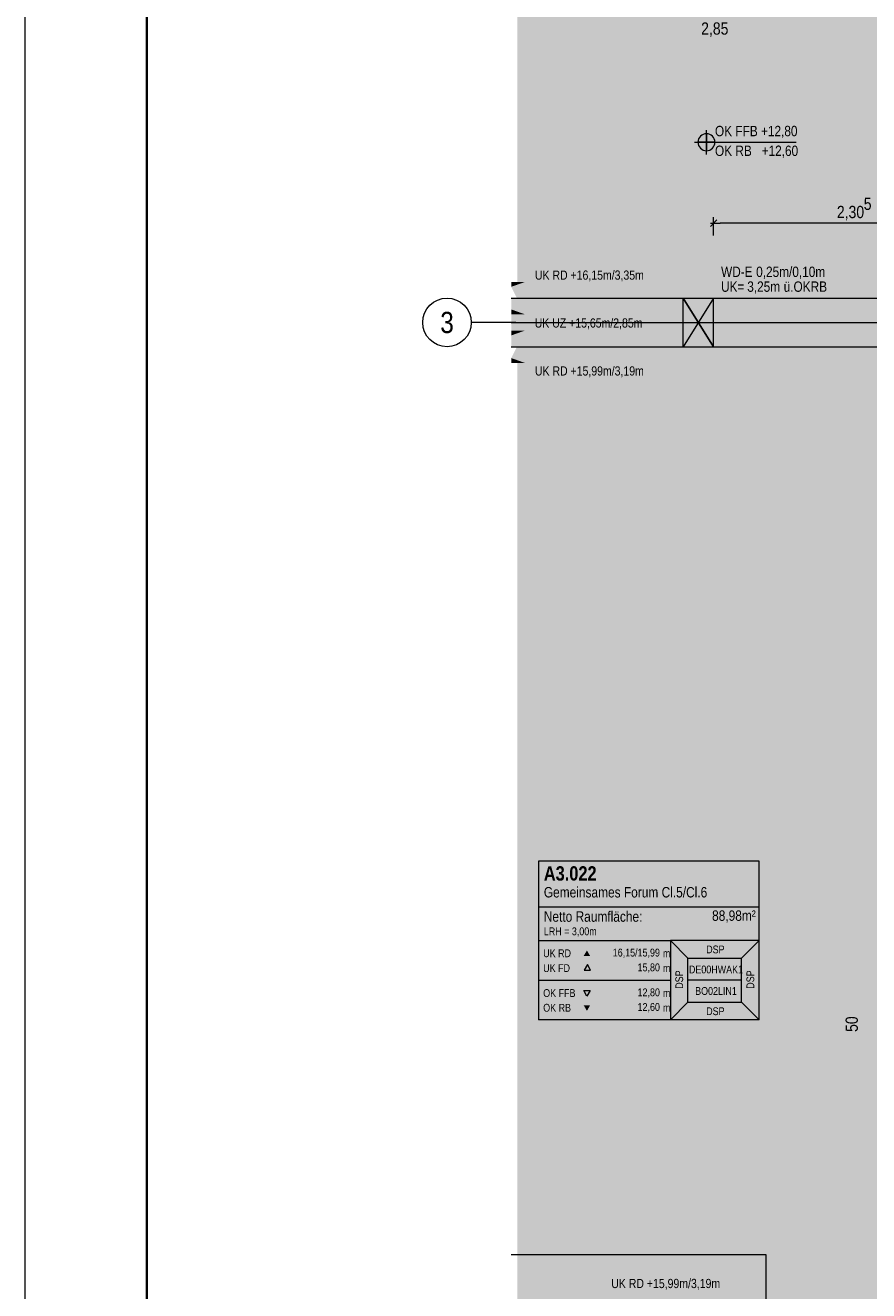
# Model space of a CAD drawing. Extents: x -620 to 300, y 62 to 1112.
# Tile 61 of 71: x -620 to -481, y 615 to 824. Entities that reach past the tile are written whole.
import ezdxf
from ezdxf.enums import TextEntityAlignment as Align
from ezdxf.lldxf.tags import DXFTag

# ---------------------------------------------------------------- set-up
doc = ezdxf.new("R2010")
doc.units = 0
doc.layers.get('0').update_dxf_attribs({"lineweight": 13})
for name, color, linetype, lineweight, true_color in [('00_Beschriftung UZ', 3, 'Continuous', 13, 0x00ff00), ('30 -34 Innenwände- 11 Durchbruch', 4, 'Continuous', 9, 0x00ffff), ('30 -35 Decken- 1 Konstruktion-Träger- Stahlbeton', 7, 'grob-A06GA1998I', 13, 0x33aa00), ('60- 61 allgemeine Ausstattung- 1 Möbel', 7, 'Continuous', 9, 0x00cccc), ('70 -75 Raumstempel- 1 Raumstempel', 1, 'Continuous', 50, 0xff0000), ('70 -76 Bemaßung- 2 Allgemein', 7, 'Continuous', 5, 0x6666cc), ('iwb_Layout BA_Markierung', 7, 'Continuous', 9, 0xbadcdc), ('iwb_Schraffur_Unterzug', 7, 'Continuous', 5, 0xffffcc)]:
    doc.layers.add(name, color=color, linetype=linetype, lineweight=lineweight, true_color=true_color)
for name, color, linetype, lineweight in [('70 -71 Achsen- 1 Gebäudeachsen', 7, 'STRICHPUNKT2-A06GA19A8I', 18), ('70 -72 Beschriftung- 5 Höhenkoten', 7, 'Continuous', 15), ('iwb_Layout Achsbezeichung', 7, 'Continuous', 13), ('iwb_Plankopf Rahmen', 7, 'Continuous', 35)]:
    doc.layers.add(name, color=color, linetype=linetype, lineweight=lineweight)
doc.styles.get("Standard").update_dxf_attribs({"font": 'ARIALN.TTF'})
tags = doc.linetypes.add('grob-A06GA1998I', pattern=[14, 3, -8, 3]).pattern_tags.tags
tags[8:9] = [DXFTag(74, 4), DXFTag(75, 0), DXFTag(340, '0'), DXFTag(46, 0.0), DXFTag(50, 0.0), DXFTag(44, 0.0), DXFTag(45, 0.0)]
tags[6:7] = [DXFTag(74, 4), DXFTag(75, 0), DXFTag(340, '0'), DXFTag(46, 0.0), DXFTag(50, 0.0), DXFTag(44, 0.0), DXFTag(45, 0.0)]
tags[4:5] = [DXFTag(74, 4), DXFTag(75, 0), DXFTag(340, '0'), DXFTag(46, 0.0), DXFTag(50, 0.0), DXFTag(44, 0.0), DXFTag(45, 0.0)]
tags = doc.linetypes.add('STRICHPUNKT2', pattern=[12.7, 6.35, -3.175, 0, -3.175]).pattern_tags.tags
tags[10:11] = [DXFTag(74, 4), DXFTag(75, 0), DXFTag(340, '0'), DXFTag(46, 0.0), DXFTag(50, 0.0), DXFTag(44, 0.0), DXFTag(45, 0.0)]
tags[8:9] = [DXFTag(74, 4), DXFTag(75, 0), DXFTag(340, '0'), DXFTag(46, 0.0), DXFTag(50, 0.0), DXFTag(44, 0.0), DXFTag(45, 0.0)]
tags[6:7] = [DXFTag(74, 4), DXFTag(75, 0), DXFTag(340, '0'), DXFTag(46, 0.0), DXFTag(50, 0.0), DXFTag(44, 0.0), DXFTag(45, 0.0)]
tags[4:5] = [DXFTag(74, 4), DXFTag(75, 0), DXFTag(340, '0'), DXFTag(46, 0.0), DXFTag(50, 0.0), DXFTag(44, 0.0), DXFTag(45, 0.0)]
tags = doc.linetypes.add('STRICHPUNKT2-A06GA19A8I', pattern=[12.7, 6.35, -3.175, 0, -3.175]).pattern_tags.tags
tags[10:11] = [DXFTag(74, 4), DXFTag(75, 0), DXFTag(340, '0'), DXFTag(46, 0.0), DXFTag(50, 0.0), DXFTag(44, 0.0), DXFTag(45, 0.0)]
tags[8:9] = [DXFTag(74, 4), DXFTag(75, 0), DXFTag(340, '0'), DXFTag(46, 0.0), DXFTag(50, 0.0), DXFTag(44, 0.0), DXFTag(45, 0.0)]
tags[6:7] = [DXFTag(74, 4), DXFTag(75, 0), DXFTag(340, '0'), DXFTag(46, 0.0), DXFTag(50, 0.0), DXFTag(44, 0.0), DXFTag(45, 0.0)]
tags[4:5] = [DXFTag(74, 4), DXFTag(75, 0), DXFTag(340, '0'), DXFTag(46, 0.0), DXFTag(50, 0.0), DXFTag(44, 0.0), DXFTag(45, 0.0)]

# ---------------------------------------------------------------- blocks, each defined once
blk = doc.blocks.new('Polygon-A06GA1918I')
at = {"color": 0, "linetype": 'ByBlock', "lineweight": -2, "ltscale": 0.13}
blk.add_solid([(-459.48, 86.61), (-538.63, 86.4), (-459.32, 1083.81), (-538.63, 1083.81)], dxfattribs=at)
blk = doc.blocks.new('Referenz-A06GA19C8I')
at = {"layer": '00_Beschriftung UZ', "color": 0, "lineweight": -2}
for points in [[(-539.61, 780.48), (-538.68, 778.61), (-537.34, 781.28)], [(-539.61, 780.48), (-537.34, 781.28), (-539.61, 781.28)], [(-539.61, 776.75), (-538.68, 778.61), (-537.34, 775.94)], [(-539.61, 776.75), (-537.34, 775.94), (-539.61, 775.94)], [(-539.61, 772.48), (-538.68, 770.61), (-537.34, 773.28)], [(-539.61, 772.48), (-537.34, 773.28), (-539.61, 773.28)], [(-539.61, 768.75), (-538.68, 770.61), (-537.34, 767.94)], [(-539.61, 768.75), (-537.34, 767.94), (-539.61, 767.94)], [(-527.11, 618.19), (-525.78, 615.52), (-524.44, 618.19)], [(-527.11, 612.85), (-525.78, 615.52), (-524.44, 612.85)]]:
    blk.add_solid(points, dxfattribs=at)
at = {"layer": '30 -34 Innenwände- 11 Durchbruch', "color": 0, "linetype": 'Continuous', "lineweight": -2, "ltscale": 0.13}
for p, q in [((-511.28, 770.61), (-511.28, 778.61)), ((-511.28, 778.61), (-506.28, 770.61)), ((-506.28, 778.61), (-511.28, 770.61)), ((-511.28, 778.61), (-506.28, 778.61)), ((-506.28, 778.61), (-511.28, 770.61)), ((-506.28, 770.61), (-511.28, 778.61)), ((-506.28, 770.61), (-506.28, 778.61)), ((-511.28, 770.61), (-506.28, 770.61))]:
    blk.add_line(p, q, dxfattribs=at)
at = {"layer": '30 -34 Innenwände- 11 Durchbruch', "color": 0, "lineweight": -2}
for points in [[(-511.28, 770.61), (-511.28, 778.61), (-508.78, 774.61)], [(-506.28, 770.61), (-508.78, 774.61), (-506.28, 778.61)]]:
    blk.add_solid(points, dxfattribs=at)
at = {"layer": '30 -35 Decken- 1 Konstruktion-Träger- Stahlbeton', "color": 0, "lineweight": -2}
for p, q in [((-539.61, 778.61), (34.82, 778.61)), ((-539.61, 770.61), (34.82, 770.61))]:
    blk.add_line(p, q, dxfattribs=at)
at = {"layer": '60- 61 allgemeine Ausstattung- 1 Möbel', "color": 0, "linetype": 'Continuous', "lineweight": -2, "ltscale": 0.13}
for p, q in [((-539.61, 621.21), (-497.68, 621.21)), ((-497.68, 621.21), (-497.68, 609.21))]:
    blk.add_line(p, q, dxfattribs=at)
at = {"layer": '70 -71 Achsen- 1 Gebäudeachsen', "color": 0, "linetype": 'STRICHPUNKT2-A06GA19A8I', "lineweight": -2, "ltscale": 0.13}
blk.add_line((-539.61, 774.61), (74.64, 774.61), dxfattribs=at)
at = {"layer": '70 -72 Beschriftung- 5 Höhenkoten', "color": 0, "linetype": 'Continuous', "lineweight": -2, "ltscale": 0.13}
for p, q in [((-507.46, 802.28), (-507.46, 806.28)), ((-509.46, 804.28), (-492.67, 804.28)), ((-507.46, 804.28), (-508.86, 804.28)), ((-508.86, 804.28), (-507.46, 804.28)), ((-507.46, 804.28), (-507.46, 805.68)), ((-507.46, 805.68), (-507.46, 804.28)), ((-506.06, 804.28), (-507.46, 804.28)), ((-507.46, 804.28), (-507.46, 802.88)), ((-507.46, 802.88), (-507.46, 804.28)), ((-507.46, 804.28), (-506.06, 804.28))]:
    blk.add_line(p, q, dxfattribs=at)
for major_axis in [(0, 1.4), (-1.4, 0), (1.4, 0), (0, -1.4)]:
    blk.add_ellipse((-507.46, 804.28), major_axis=major_axis, ratio=1, start_param=0, end_param=1.570796, dxfattribs=at)
at = {"layer": '70 -75 Raumstempel- 1 Raumstempel', "color": 0, "lineweight": -2}
for p, q in [((-535.12, 685.95), (-535.12, 659.81)), ((-498.79, 685.95), (-535.12, 685.95)), ((-498.79, 659.81), (-498.79, 685.95)), ((-498.79, 678.36), (-535.12, 678.36)), ((-535.12, 672.88), (-513.39, 672.88)), ((-510.51, 669.99), (-513.39, 672.88)), ((-498.79, 672.88), (-513.39, 672.88)), ((-513.39, 672.88), (-513.39, 659.81)), ((-501.68, 669.99), (-498.79, 672.88)), ((-527.08, 668.92), (-527.6, 668.02)), ((-526.56, 668.02), (-527.08, 668.92)), ((-510.51, 662.71), (-510.51, 669.99)), ((-510.51, 669.99), (-501.68, 669.99)), ((-501.68, 662.71), (-501.68, 669.99)), ((-527.6, 668.02), (-526.56, 668.02)), ((-535.12, 666.35), (-513.39, 666.35)), ((-527.15, 663.74), (-527.68, 664.65)), ((-527.68, 664.65), (-526.63, 664.65)), ((-526.63, 664.65), (-527.15, 663.74)), ((-501.68, 666.35), (-510.51, 666.35)), ((-510.51, 662.71), (-513.39, 659.81)), ((-510.51, 662.71), (-501.68, 662.71)), ((-501.68, 662.71), (-498.79, 659.81)), ((-498.79, 659.81), (-535.12, 659.81))]:
    blk.add_line(p, q, dxfattribs=at)
for points in [[(-526.63, 670.34), (-527.15, 671.24), (-527.68, 670.34)], [(-526.63, 662.21), (-527.15, 661.3), (-527.68, 662.21)]]:
    blk.add_solid(points, dxfattribs=at)
at = {"layer": '70 -76 Bemaßung- 2 Allgemein', "color": 0, "linetype": 'Continuous', "lineweight": -2, "ltscale": 0.13}
for p, q in [((-506.28, 788.95), (-506.28, 791.95)), ((-506.81, 790.42), (-505.75, 791.49)), ((-506.78, 790.95), (-505.22, 790.95)), ((-461.24, 790.95), (-505.22, 790.95))]:
    blk.add_line(p, q, dxfattribs=at)
at = {"layer": '00_Beschriftung UZ', "color": 0, "linetype": 'Continuous', "lineweight": -2, "ltscale": 0.13, "char_height": 1.5103, "attachment_point": 1}
for s, insert in [('{\\fArial Narrow;UK RD +16,15m/3,35m}', (-535.71, 783.16)), ('{\\fArial Narrow;UK UZ +15,65m/2,85m}', (-535.75, 775.28)), ('{\\fArial Narrow;UK RD +15,99m/3,19m}', (-535.71, 767.39)), ('{\\fArial Narrow;UK RD +15,99m/3,19m}', (-523.14, 617.18))]:
    blk.add_mtext(s, dxfattribs=dict(at, insert=insert))
at = {"layer": '30 -34 Innenwände- 11 Durchbruch', "color": 0, "linetype": 'Continuous', "lineweight": -2, "ltscale": 0.13, "char_height": 1.7, "attachment_point": 1}
for s, insert in [('{\\fArial Narrow;WD-E}', (-505.06, 783.8)), ('{\\fArial Narrow;0,25m/0,10m}', (-499.28, 783.8)), ('{\\fArial Narrow;UK=}', (-505.06, 781.36)), ('{\\fArial Narrow;3,25m}', (-500.75, 781.36)), ('{\\fArial Narrow;ü.OKRB}', (-494.75, 781.36))]:
    blk.add_mtext(s, dxfattribs=dict(at, insert=insert))
at = {"layer": '70 -72 Beschriftung- 5 Höhenkoten', "color": 0, "linetype": 'Continuous', "lineweight": -2, "ltscale": 0.13, "char_height": 1.7, "attachment_point": 1}
for s, insert in [('{\\fArial Narrow;OK FFB +12,80}', (-506.06, 806.97)), ('{\\fArial Narrow;OK RB   +12,60}', (-506.06, 803.72))]:
    blk.add_mtext(s, dxfattribs=dict(at, insert=insert))
at = {"layer": '70 -75 Raumstempel- 1 Raumstempel', "color": 0, "linetype": 'Continuous', "lineweight": -2, "ltscale": 0.13, "attachment_point": 1}
for s, insert, char_height, rotation in [('{\\fArial Narrow|b1|i0;A3.022}', (-534.25, 685.1), 2.3536, 0), ('{\\fArial Narrow;Gemeinsames Forum Cl.5/Cl.6}', (-534.25, 681.68), 1.7117, 0), ('{\\fArial Narrow;Netto Raumfläche:}', (-534.25, 677.68), 1.7117, 0), ('{\\fArial Narrow;88,98m²}', (-506.54, 677.83), 1.7117, 0), ('{\\fArial Narrow;LRH = 3,00m}', (-534.25, 675.03), 1.2838, 0), ('{\\fArial Narrow;UK RD}', (-534.35, 671.42), 1.2838, 0), ('{\\fArial Narrow;16,15/15,99}', (-522.9, 671.53), 1.2838, 0), ('{\\fArial Narrow;m}', (-514.63, 671.41), 1.2838, 0), ('{\\fArial Narrow;DSP}', (-507.51, 672.05), 1.2838, 0), ('{\\fArial Narrow;UK FD}', (-534.35, 668.98), 1.2838, 0), ('{\\fArial Narrow;15,80}', (-518.81, 669.1), 1.2838, 0), ('{\\fArial Narrow;m}', (-514.63, 668.97), 1.2838, 0), ('{\\fArial Narrow;DE00HWAK1}', (-510.35, 668.75), 1.2838, 0), ('{\\fArial Narrow;DSP}', (-512.59, 664.93), 1.2838, 90), ('{\\fArial Narrow;DSP}', (-500.88, 664.93), 1.2838, 90), ('{\\fArial Narrow;OK FFB}', (-534.35, 664.87), 1.2838, 0), ('{\\fArial Narrow;12,80}', (-518.81, 664.99), 1.2838, 0), ('{\\fArial Narrow;m}', (-514.63, 664.87), 1.2838, 0), ('{\\fArial Narrow;BO02LIN1}', (-509.33, 665.21), 1.2838, 0), ('{\\fArial Narrow;OK RB}', (-534.35, 662.45), 1.2838, 0), ('{\\fArial Narrow;12,60}', (-518.81, 662.58), 1.2838, 0), ('{\\fArial Narrow;m}', (-514.63, 662.45), 1.2838, 0), ('{\\fArial Narrow;DSP}', (-507.51, 661.88), 1.2838, 0)]:
    blk.add_mtext(s, dxfattribs=dict(at, insert=insert, char_height=char_height, rotation=rotation))
at = {"layer": '70 -76 Bemaßung- 2 Allgemein', "color": 0, "linetype": 'Continuous', "lineweight": -2, "ltscale": 0.13, "char_height": 2.0138, "attachment_point": 1}
for s, insert in [('{\\fArial Narrow;2,85}', (-508.34, 824)), ('{\\fArial Narrow;2,30}', (-485.99, 793.8)), ('{\\fArial Narrow;5}', (-481.56, 795.15))]:
    blk.add_mtext(s, dxfattribs=dict(at, insert=insert))
at = {"layer": '70 -76 Bemaßung- 2 Allgemein', "color": 0, "linetype": 'Continuous', "lineweight": -2, "ltscale": 0.13, "insert": (-484.55, 657.83), "char_height": 2.0138, "attachment_point": 1, "rotation": 90}
blk.add_mtext('{\\fArial Narrow;50}', dxfattribs=at)
blk = doc.blocks.new('Referenz-A06GA19E8I')
at = {"layer": 'iwb_Schraffur_Unterzug', "linetype": 'Continuous', "ltscale": 0.13}
for points in [[(-539.61, 778.61), (74.64, 778.61), (74.64, 774.47)], [(-539.61, 778.61), (74.64, 774.47), (-539.61, 776.96)], [(-539.61, 776.96), (74.64, 774.47), (74.64, 770.61)], [(-539.61, 776.96), (74.64, 770.61), (-539.61, 770.61)]]:
    blk.add_solid(points, dxfattribs=at)

msp = doc.modelspace()

# ---------------------------------------------------------------- linework, layer by layer
at = {"layer": 'iwb_Layout Achsbezeichung', "linetype": 'STRICHPUNKT2', "lineweight": 13, "ltscale": 0.39}
msp.add_line((-538.86, 774.61), (-546.19, 774.61), dxfattribs=at)
at = {"layer": 'iwb_Layout Achsbezeichung', "ltscale": 0.39}
msp.add_circle((-550.19, 774.61), 4, dxfattribs=at)
at = {"layer": 'iwb_Plankopf Rahmen', "color": 8, "lineweight": 13, "ltscale": 0.13, "true_color": 0x808080}
msp.add_lwpolyline([(300.35, 62.43), (-619.65, 62.43), (-619.65, 1112.43), (300.35, 1112.43), (300.35, 62.43)], close=True, dxfattribs=at)
at = {"layer": 'iwb_Plankopf Rahmen', "ltscale": 0.35}
msp.add_lwpolyline([(-599.65, 67.43), (-599.65, 1107.43), (295.35, 1107.43), (295.35, 67.43), (-599.65, 67.43)], close=True, dxfattribs=at)

# ---------------------------------------------------------------- block references
at = {"color": 8, "lineweight": 13, "ltscale": 0.13, "true_color": 0x808080}
msp.add_blockref('Referenz-A06GA19C8I', (0, 0), dxfattribs=at)
at = {"color": 8, "lineweight": 25, "ltscale": 0.25, "true_color": 0x808080}
msp.add_blockref('Referenz-A06GA19E8I', (0, 0), dxfattribs=at)
at = {"layer": 'iwb_Layout BA_Markierung', "ltscale": 0.13}
msp.add_blockref('Polygon-A06GA1918I', (0, 0), dxfattribs=at)

# ---------------------------------------------------------------- texts
at = {"layer": 'iwb_Layout Achsbezeichung', "ltscale": 0.39}
msp.add_text('3', height=3.5, dxfattribs=at).set_placement((-550.19, 774.61), align=Align.MIDDLE_CENTER)

doc.saveas('drawing.dxf')
